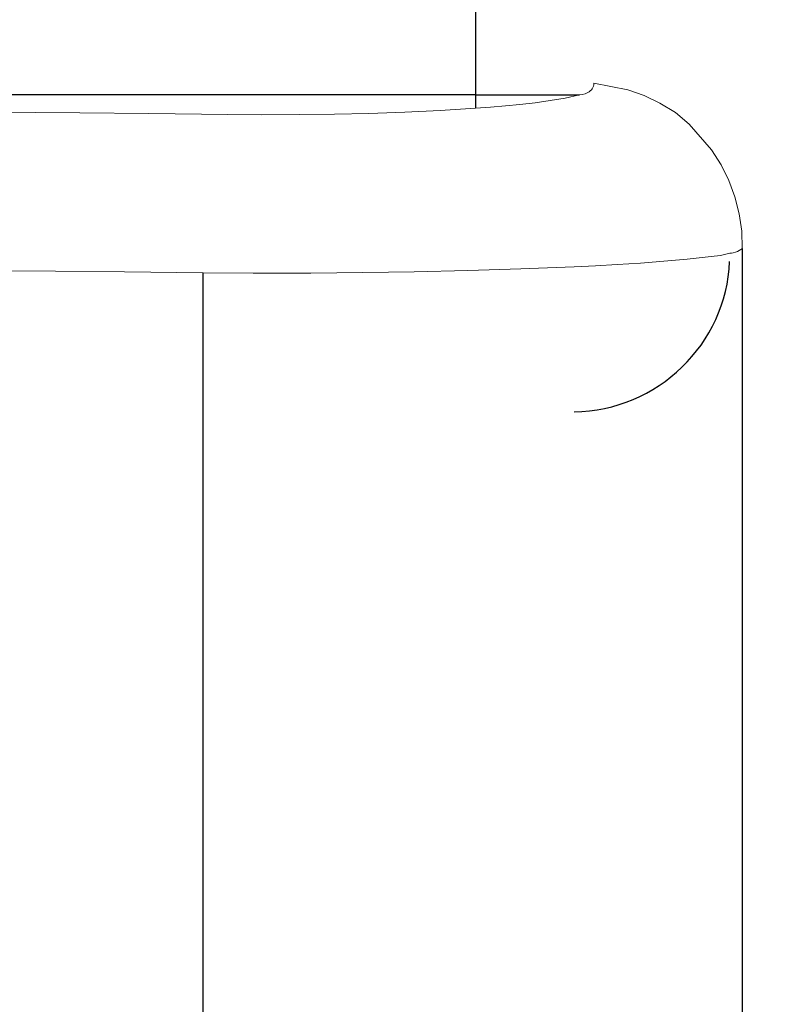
# Model space of a CAD drawing. Header units: inches. Extents: x 0 to 612, y 155 to 655.
# Tile 71 of 138: x 68.07 to 77.51, y 366.54 to 379. Entities that reach past the tile are written whole.
import ezdxf

# ---------------------------------------------------------------- set-up
doc = ezdxf.new("R2010")
doc.units = ezdxf.units.IN
doc.header["$MEASUREMENT"] = 0
doc.layers.add('Layer 1', color=7, linetype='Continuous')

# ---------------------------------------------------------------- blocks, each defined once
blk = doc.blocks.new('block 3196')
at = {"layer": 'Layer 1', "lineweight": 0}
for points in [[(73.845, 377.878)], [(73.394, 377.851)]]:
    blk.add_lwpolyline(points, dxfattribs=at)
blk.add_open_spline([(73.845, 377.878), (73.845, 377.878), (73.394, 377.851), (73.394, 377.851), (73.394, 377.851), (73.845, 377.878), (73.845, 377.878)], degree=3, knots=[0, 0, 0, 0, 1, 1, 1, 2, 2, 2, 2], dxfattribs=at)
blk = doc.blocks.new('block 3197')
at = {"layer": 'Layer 1', "lineweight": 0}
for points in [[(72.947, 377.83)], [(73.394, 377.851)]]:
    blk.add_lwpolyline(points, dxfattribs=at)
blk.add_open_spline([(73.394, 377.851), (73.394, 377.851), (72.947, 377.83), (72.947, 377.83), (72.947, 377.83), (73.394, 377.851), (73.394, 377.851)], degree=3, knots=[0, 0, 0, 0, 1, 1, 1, 2, 2, 2, 2], dxfattribs=at)
blk = doc.blocks.new('block 3198')
at = {"layer": 'Layer 1', "lineweight": 0}
for points in [[(72.492, 377.814)], [(72.947, 377.83)]]:
    blk.add_lwpolyline(points, dxfattribs=at)
blk.add_open_spline([(72.947, 377.83), (72.947, 377.83), (72.492, 377.814), (72.492, 377.814), (72.492, 377.814), (72.947, 377.83), (72.947, 377.83)], degree=3, knots=[0, 0, 0, 0, 1, 1, 1, 2, 2, 2, 2], dxfattribs=at)
blk = doc.blocks.new('block 3199')
at = {"layer": 'Layer 1', "lineweight": 0}
for points in [[(72.059, 377.804)], [(72.492, 377.814)]]:
    blk.add_lwpolyline(points, dxfattribs=at)
blk.add_open_spline([(72.492, 377.814), (72.492, 377.814), (72.059, 377.804), (72.059, 377.804), (72.059, 377.804), (72.492, 377.814), (72.492, 377.814)], degree=3, knots=[0, 0, 0, 0, 1, 1, 1, 2, 2, 2, 2], dxfattribs=at)
blk = doc.blocks.new('block 3200')
at = {"layer": 'Layer 1', "lineweight": 0}
for points in [[(71.62, 377.799)], [(72.059, 377.804)]]:
    blk.add_lwpolyline(points, dxfattribs=at)
blk.add_open_spline([(72.059, 377.804), (72.059, 377.804), (71.62, 377.799), (71.62, 377.799), (71.62, 377.799), (72.059, 377.804), (72.059, 377.804)], degree=3, knots=[0, 0, 0, 0, 1, 1, 1, 2, 2, 2, 2], dxfattribs=at)
blk = doc.blocks.new('block 3201')
at = {"layer": 'Layer 1', "lineweight": 0}
for points in [[(71.131, 377.795)], [(71.62, 377.799)]]:
    blk.add_lwpolyline(points, dxfattribs=at)
blk.add_open_spline([(71.62, 377.799), (71.62, 377.799), (71.131, 377.795), (71.131, 377.795), (71.131, 377.795), (71.62, 377.799), (71.62, 377.799)], degree=3, knots=[0, 0, 0, 0, 1, 1, 1, 2, 2, 2, 2], dxfattribs=at)
blk = doc.blocks.new('block 3202')
at = {"layer": 'Layer 1', "lineweight": 0}
for points in [[(70.707, 377.8)], [(71.131, 377.795)]]:
    blk.add_lwpolyline(points, dxfattribs=at)
blk.add_open_spline([(71.131, 377.795), (71.131, 377.795), (70.707, 377.8), (70.707, 377.8), (70.707, 377.8), (71.131, 377.795), (71.131, 377.795)], degree=3, knots=[0, 0, 0, 0, 1, 1, 1, 2, 2, 2, 2], dxfattribs=at)
blk = doc.blocks.new('block 3195')
at = {"layer": 'Layer 1'}
for name in ['block 3196', 'block 3202', 'block 3201', 'block 3200', 'block 3199', 'block 3198', 'block 3197']:
    blk.add_blockref(name, (0, 0), dxfattribs=at)
blk = doc.blocks.new('block 3194')
at = {"layer": 'Layer 1'}
blk.add_blockref('block 3195', (0, 0), dxfattribs=at)
blk = doc.blocks.new('block 3205')
at = {"layer": 'Layer 1', "lineweight": 0}
for points in [[(70.395, 375.795)], [(71.03, 375.79)]]:
    blk.add_lwpolyline(points, dxfattribs=at)
blk.add_open_spline([(70.395, 375.795), (70.395, 375.795), (71.03, 375.79), (71.03, 375.79), (71.03, 375.79), (70.395, 375.795), (70.395, 375.795)], degree=3, knots=[0, 0, 0, 0, 1, 1, 1, 2, 2, 2, 2], dxfattribs=at)
blk = doc.blocks.new('block 3206')
at = {"layer": 'Layer 1', "lineweight": 0}
for points in [[(71.03, 375.79)], [(71.761, 375.793)]]:
    blk.add_lwpolyline(points, dxfattribs=at)
blk.add_open_spline([(71.03, 375.79), (71.03, 375.79), (71.761, 375.793), (71.761, 375.793), (71.761, 375.793), (71.03, 375.79), (71.03, 375.79)], degree=3, knots=[0, 0, 0, 0, 1, 1, 1, 2, 2, 2, 2], dxfattribs=at)
blk = doc.blocks.new('block 3207')
at = {"layer": 'Layer 1', "lineweight": 0}
for points in [[(71.761, 375.793)], [(72.418, 375.8)]]:
    blk.add_lwpolyline(points, dxfattribs=at)
blk.add_open_spline([(71.761, 375.793), (71.761, 375.793), (72.418, 375.8), (72.418, 375.8), (72.418, 375.8), (71.761, 375.793), (71.761, 375.793)], degree=3, knots=[0, 0, 0, 0, 1, 1, 1, 2, 2, 2, 2], dxfattribs=at)
blk = doc.blocks.new('block 3208')
at = {"layer": 'Layer 1', "lineweight": 0}
for points in [[(72.418, 375.8)], [(73.065, 375.809)]]:
    blk.add_lwpolyline(points, dxfattribs=at)
blk.add_open_spline([(72.418, 375.8), (72.418, 375.8), (73.065, 375.809), (73.065, 375.809), (73.065, 375.809), (72.418, 375.8), (72.418, 375.8)], degree=3, knots=[0, 0, 0, 0, 1, 1, 1, 2, 2, 2, 2], dxfattribs=at)
blk = doc.blocks.new('block 3209')
at = {"layer": 'Layer 1', "lineweight": 0}
for points in [[(73.065, 375.809)], [(73.746, 375.823)]]:
    blk.add_lwpolyline(points, dxfattribs=at)
blk.add_open_spline([(73.065, 375.809), (73.065, 375.809), (73.746, 375.823), (73.746, 375.823), (73.746, 375.823), (73.065, 375.809), (73.065, 375.809)], degree=3, knots=[0, 0, 0, 0, 1, 1, 1, 2, 2, 2, 2], dxfattribs=at)
blk = doc.blocks.new('block 3210')
at = {"layer": 'Layer 1', "lineweight": 0}
for points in [[(73.746, 375.823)], [(74.415, 375.845)]]:
    blk.add_lwpolyline(points, dxfattribs=at)
blk.add_open_spline([(73.746, 375.823), (73.746, 375.823), (74.415, 375.845), (74.415, 375.845), (74.415, 375.845), (73.746, 375.823), (73.746, 375.823)], degree=3, knots=[0, 0, 0, 0, 1, 1, 1, 2, 2, 2, 2], dxfattribs=at)
blk = doc.blocks.new('block 3211')
at = {"layer": 'Layer 1', "lineweight": 0}
for points in [[(74.415, 375.845)], [(75.09, 375.873)]]:
    blk.add_lwpolyline(points, dxfattribs=at)
blk.add_open_spline([(74.415, 375.845), (74.415, 375.845), (75.09, 375.873), (75.09, 375.873), (75.09, 375.873), (74.415, 375.845), (74.415, 375.845)], degree=3, knots=[0, 0, 0, 0, 1, 1, 1, 2, 2, 2, 2], dxfattribs=at)
blk = doc.blocks.new('block 3204')
at = {"layer": 'Layer 1'}
for name in ['block 3205', 'block 3206', 'block 3207', 'block 3208', 'block 3209', 'block 3210', 'block 3211']:
    blk.add_blockref(name, (0, 0), dxfattribs=at)
blk = doc.blocks.new('block 3203')
at = {"layer": 'Layer 1'}
blk.add_blockref('block 3204', (0, 0), dxfattribs=at)
blk = doc.blocks.new('block 3260')
at = {"layer": 'Layer 1', "color": 7, "lineweight": 25}
blk.add_lwpolyline([(70.395, 362.227), (70.395, 375.795)], dxfattribs=at)
blk = doc.blocks.new('block 3259')
at = {"layer": 'Layer 1'}
blk.add_blockref('block 3260', (0, 0), dxfattribs=at)
blk = doc.blocks.new('block 3258')
at = {"layer": 'Layer 1'}
blk.add_blockref('block 3259', (0, 0), dxfattribs=at)
blk = doc.blocks.new('block 3263')
at = {"layer": 'Layer 1', "lineweight": 0}
for points in [[(75.363, 375.885)], [(75.09, 375.873)]]:
    blk.add_lwpolyline(points, dxfattribs=at)
blk.add_open_spline([(75.09, 375.873), (75.09, 375.873), (75.363, 375.885), (75.363, 375.885), (75.363, 375.885), (75.09, 375.873), (75.09, 375.873)], degree=3, knots=[0, 0, 0, 0, 1, 1, 1, 2, 2, 2, 2], dxfattribs=at)
blk = doc.blocks.new('block 3264')
at = {"layer": 'Layer 1', "lineweight": 0}
for points in [[(75.363, 375.885)], [(75.634, 375.899)]]:
    blk.add_lwpolyline(points, dxfattribs=at)
blk.add_open_spline([(75.363, 375.885), (75.363, 375.885), (75.634, 375.899), (75.634, 375.899), (75.634, 375.899), (75.363, 375.885), (75.363, 375.885)], degree=3, knots=[0, 0, 0, 0, 1, 1, 1, 2, 2, 2, 2], dxfattribs=at)
blk = doc.blocks.new('block 3265')
at = {"layer": 'Layer 1', "lineweight": 0}
for points in [[(75.634, 375.899)], [(75.931, 375.919)]]:
    blk.add_lwpolyline(points, dxfattribs=at)
blk.add_open_spline([(75.634, 375.899), (75.634, 375.899), (75.931, 375.919), (75.931, 375.919), (75.931, 375.919), (75.634, 375.899), (75.634, 375.899)], degree=3, knots=[0, 0, 0, 0, 1, 1, 1, 2, 2, 2, 2], dxfattribs=at)
blk = doc.blocks.new('block 3266')
at = {"layer": 'Layer 1', "lineweight": 0}
for points in [[(75.931, 375.919)], [(76.228, 375.942)]]:
    blk.add_lwpolyline(points, dxfattribs=at)
blk.add_open_spline([(75.931, 375.919), (75.931, 375.919), (76.228, 375.942), (76.228, 375.942), (76.228, 375.942), (75.931, 375.919), (75.931, 375.919)], degree=3, knots=[0, 0, 0, 0, 1, 1, 1, 2, 2, 2, 2], dxfattribs=at)
blk = doc.blocks.new('block 3267')
at = {"layer": 'Layer 1', "lineweight": 0}
for points in [[(76.228, 375.942)], [(76.522, 375.968)]]:
    blk.add_lwpolyline(points, dxfattribs=at)
blk.add_open_spline([(76.228, 375.942), (76.228, 375.942), (76.522, 375.968), (76.522, 375.968), (76.522, 375.968), (76.228, 375.942), (76.228, 375.942)], degree=3, knots=[0, 0, 0, 0, 1, 1, 1, 2, 2, 2, 2], dxfattribs=at)
blk = doc.blocks.new('block 3268')
at = {"layer": 'Layer 1', "lineweight": 0}
for points in [[(76.522, 375.968)], [(76.826, 376)]]:
    blk.add_lwpolyline(points, dxfattribs=at)
blk.add_open_spline([(76.522, 375.968), (76.522, 375.968), (76.826, 376), (76.826, 376), (76.826, 376), (76.522, 375.968), (76.522, 375.968)], degree=3, knots=[0, 0, 0, 0, 1, 1, 1, 2, 2, 2, 2], dxfattribs=at)
blk = doc.blocks.new('block 3269')
at = {"layer": 'Layer 1', "lineweight": 0}
for points in [[(76.944, 376.015)], [(76.826, 376)]]:
    blk.add_lwpolyline(points, dxfattribs=at)
blk.add_open_spline([(76.826, 376), (76.826, 376), (76.944, 376.015), (76.944, 376.015), (76.944, 376.015), (76.826, 376), (76.826, 376)], degree=3, knots=[0, 0, 0, 0, 1, 1, 1, 2, 2, 2, 2], dxfattribs=at)
blk = doc.blocks.new('block 3270')
at = {"layer": 'Layer 1', "lineweight": 0}
for points in [[(76.944, 376.015)], [(77.061, 376.044)]]:
    blk.add_lwpolyline(points, dxfattribs=at)
blk.add_open_spline([(76.944, 376.015), (76.944, 376.015), (77.061, 376.044), (77.061, 376.044), (77.061, 376.044), (76.944, 376.015), (76.944, 376.015)], degree=3, knots=[0, 0, 0, 0, 1, 1, 1, 2, 2, 2, 2], dxfattribs=at)
blk = doc.blocks.new('block 3262')
at = {"layer": 'Layer 1'}
for name in ['block 3269', 'block 3270', 'block 3263', 'block 3264', 'block 3265', 'block 3266', 'block 3267', 'block 3268']:
    blk.add_blockref(name, (0, 0), dxfattribs=at)
blk = doc.blocks.new('block 3261')
at = {"layer": 'Layer 1'}
blk.add_blockref('block 3262', (0, 0), dxfattribs=at)
blk = doc.blocks.new('block 3273')
at = {"layer": 'Layer 1', "lineweight": 0}
for points in [[(77.061, 376.044)], [(77.084, 376.046)]]:
    blk.add_lwpolyline(points, dxfattribs=at)
blk.add_open_spline([(77.061, 376.044), (77.061, 376.044), (77.084, 376.046), (77.084, 376.046), (77.084, 376.046), (77.061, 376.044), (77.061, 376.044)], degree=3, knots=[0, 0, 0, 0, 1, 1, 1, 2, 2, 2, 2], dxfattribs=at)
blk = doc.blocks.new('block 3274')
at = {"layer": 'Layer 1', "lineweight": 0}
for points in [[(77.084, 376.046)], [(77.106, 376.05)]]:
    blk.add_lwpolyline(points, dxfattribs=at)
blk.add_open_spline([(77.084, 376.046), (77.084, 376.046), (77.106, 376.05), (77.106, 376.05), (77.106, 376.05), (77.084, 376.046), (77.084, 376.046)], degree=3, knots=[0, 0, 0, 0, 1, 1, 1, 2, 2, 2, 2], dxfattribs=at)
blk = doc.blocks.new('block 3275')
at = {"layer": 'Layer 1', "lineweight": 0}
for points in [[(77.106, 376.05)], [(77.133, 376.058)]]:
    blk.add_lwpolyline(points, dxfattribs=at)
blk.add_open_spline([(77.106, 376.05), (77.106, 376.05), (77.133, 376.058), (77.133, 376.058), (77.133, 376.058), (77.106, 376.05), (77.106, 376.05)], degree=3, knots=[0, 0, 0, 0, 1, 1, 1, 2, 2, 2, 2], dxfattribs=at)
blk = doc.blocks.new('block 3276')
at = {"layer": 'Layer 1', "lineweight": 0}
for points in [[(77.133, 376.058)], [(77.157, 376.066)]]:
    blk.add_lwpolyline(points, dxfattribs=at)
blk.add_open_spline([(77.133, 376.058), (77.133, 376.058), (77.157, 376.066), (77.157, 376.066), (77.157, 376.066), (77.133, 376.058), (77.133, 376.058)], degree=3, knots=[0, 0, 0, 0, 1, 1, 1, 2, 2, 2, 2], dxfattribs=at)
blk = doc.blocks.new('block 3277')
at = {"layer": 'Layer 1', "lineweight": 0}
for points in [[(77.157, 376.066)], [(77.179, 376.076)]]:
    blk.add_lwpolyline(points, dxfattribs=at)
blk.add_open_spline([(77.157, 376.066), (77.157, 376.066), (77.179, 376.076), (77.179, 376.076), (77.179, 376.076), (77.157, 376.066), (77.157, 376.066)], degree=3, knots=[0, 0, 0, 0, 1, 1, 1, 2, 2, 2, 2], dxfattribs=at)
blk = doc.blocks.new('block 3278')
at = {"layer": 'Layer 1', "lineweight": 0}
for points in [[(77.179, 376.076)], [(77.203, 376.089)]]:
    blk.add_lwpolyline(points, dxfattribs=at)
blk.add_open_spline([(77.179, 376.076), (77.179, 376.076), (77.203, 376.089), (77.203, 376.089), (77.203, 376.089), (77.179, 376.076), (77.179, 376.076)], degree=3, knots=[0, 0, 0, 0, 1, 1, 1, 2, 2, 2, 2], dxfattribs=at)
blk = doc.blocks.new('block 3279')
at = {"layer": 'Layer 1', "lineweight": 0}
for points in [[(77.203, 376.089)], [(77.211, 376.096)]]:
    blk.add_lwpolyline(points, dxfattribs=at)
blk.add_open_spline([(77.203, 376.089), (77.203, 376.089), (77.211, 376.096), (77.211, 376.096), (77.211, 376.096), (77.203, 376.089), (77.203, 376.089)], degree=3, knots=[0, 0, 0, 0, 1, 1, 1, 2, 2, 2, 2], dxfattribs=at)
blk = doc.blocks.new('block 3280')
at = {"layer": 'Layer 1', "lineweight": 0}
for points in [[(77.211, 376.096)], [(77.22, 376.103)]]:
    blk.add_lwpolyline(points, dxfattribs=at)
blk.add_open_spline([(77.211, 376.096), (77.211, 376.096), (77.22, 376.103), (77.22, 376.103), (77.22, 376.103), (77.211, 376.096), (77.211, 376.096)], degree=3, knots=[0, 0, 0, 0, 1, 1, 1, 2, 2, 2, 2], dxfattribs=at)
blk = doc.blocks.new('block 3272')
at = {"layer": 'Layer 1'}
for name in ['block 3273', 'block 3274', 'block 3275', 'block 3276', 'block 3277', 'block 3278', 'block 3279', 'block 3280']:
    blk.add_blockref(name, (0, 0), dxfattribs=at)
blk = doc.blocks.new('block 3271')
at = {"layer": 'Layer 1'}
blk.add_blockref('block 3272', (0, 0), dxfattribs=at)
blk = doc.blocks.new('block 3283')
at = {"layer": 'Layer 1', "color": 7, "lineweight": 25}
blk.add_lwpolyline([(77.22, 376.103), (77.22, 361.919)], dxfattribs=at)
blk = doc.blocks.new('block 3282')
at = {"layer": 'Layer 1'}
blk.add_blockref('block 3283', (0, 0), dxfattribs=at)
blk = doc.blocks.new('block 3281')
at = {"layer": 'Layer 1'}
blk.add_blockref('block 3282', (0, 0), dxfattribs=at)
blk = doc.blocks.new('block 3358')
at = {"layer": 'Layer 1', "lineweight": 0}
for points in [[(69.709, 377.812)], [(70.707, 377.8)]]:
    blk.add_lwpolyline(points, dxfattribs=at)
blk.add_open_spline([(70.707, 377.8), (70.707, 377.8), (69.709, 377.812), (69.709, 377.812), (69.709, 377.812), (70.707, 377.8), (70.707, 377.8)], degree=3, knots=[0, 0, 0, 0, 1, 1, 1, 2, 2, 2, 2], dxfattribs=at)
blk = doc.blocks.new('block 3359')
at = {"layer": 'Layer 1', "lineweight": 0}
for points in [[(68.834, 377.821)], [(69.709, 377.812)]]:
    blk.add_lwpolyline(points, dxfattribs=at)
blk.add_open_spline([(69.709, 377.812), (69.709, 377.812), (68.834, 377.821), (68.834, 377.821), (68.834, 377.821), (69.709, 377.812), (69.709, 377.812)], degree=3, knots=[0, 0, 0, 0, 1, 1, 1, 2, 2, 2, 2], dxfattribs=at)
blk = doc.blocks.new('block 3360')
at = {"layer": 'Layer 1', "lineweight": 0}
for points in [[(67.7, 377.83)], [(68.834, 377.821)]]:
    blk.add_lwpolyline(points, dxfattribs=at)
blk.add_open_spline([(68.834, 377.821), (68.834, 377.821), (67.7, 377.83), (67.7, 377.83), (67.7, 377.83), (68.834, 377.821), (68.834, 377.821)], degree=3, knots=[0, 0, 0, 0, 1, 1, 1, 2, 2, 2, 2], dxfattribs=at)
blk = doc.blocks.new('block 3361')
at = {"layer": 'Layer 1', "lineweight": 0}
for points in [[(66.667, 377.835)], [(67.7, 377.83)]]:
    blk.add_lwpolyline(points, dxfattribs=at)
blk.add_open_spline([(67.7, 377.83), (67.7, 377.83), (66.667, 377.835), (66.667, 377.835), (66.667, 377.835), (67.7, 377.83), (67.7, 377.83)], degree=3, knots=[0, 0, 0, 0, 1, 1, 1, 2, 2, 2, 2], dxfattribs=at)
blk = doc.blocks.new('block 3362')
at = {"layer": 'Layer 1', "lineweight": 0}
for points in [[(65.633, 377.841)], [(66.667, 377.835)]]:
    blk.add_lwpolyline(points, dxfattribs=at)
blk.add_open_spline([(66.667, 377.835), (66.667, 377.835), (65.633, 377.841), (65.633, 377.841), (65.633, 377.841), (66.667, 377.835), (66.667, 377.835)], degree=3, knots=[0, 0, 0, 0, 1, 1, 1, 2, 2, 2, 2], dxfattribs=at)
blk = doc.blocks.new('block 3363')
at = {"layer": 'Layer 1', "lineweight": 0}
for points in [[(64.499, 377.844)], [(65.633, 377.841)]]:
    blk.add_lwpolyline(points, dxfattribs=at)
blk.add_open_spline([(65.633, 377.841), (65.633, 377.841), (64.499, 377.844), (64.499, 377.844), (64.499, 377.844), (65.633, 377.841), (65.633, 377.841)], degree=3, knots=[0, 0, 0, 0, 1, 1, 1, 2, 2, 2, 2], dxfattribs=at)
blk = doc.blocks.new('block 3364')
at = {"layer": 'Layer 1', "lineweight": 0}
for points in [[(63.624, 377.844)], [(64.499, 377.844)]]:
    blk.add_lwpolyline(points, dxfattribs=at)
blk.add_open_spline([(64.499, 377.844), (64.499, 377.844), (63.624, 377.844), (63.624, 377.844), (63.624, 377.844), (64.499, 377.844), (64.499, 377.844)], degree=3, knots=[0, 0, 0, 0, 1, 1, 1, 2, 2, 2, 2], dxfattribs=at)
blk = doc.blocks.new('block 3365')
at = {"layer": 'Layer 1', "lineweight": 0}
for points in [[(62.626, 377.842)], [(63.624, 377.844)]]:
    blk.add_lwpolyline(points, dxfattribs=at)
blk.add_open_spline([(63.624, 377.844), (63.624, 377.844), (62.626, 377.842), (62.626, 377.842), (62.626, 377.842), (63.624, 377.844), (63.624, 377.844)], degree=3, knots=[0, 0, 0, 0, 1, 1, 1, 2, 2, 2, 2], dxfattribs=at)
blk = doc.blocks.new('block 3357')
at = {"layer": 'Layer 1'}
for name in ['block 3365', 'block 3364', 'block 3363', 'block 3362', 'block 3361', 'block 3360', 'block 3359', 'block 3358']:
    blk.add_blockref(name, (0, 0), dxfattribs=at)
blk = doc.blocks.new('block 3356')
at = {"layer": 'Layer 1'}
blk.add_blockref('block 3357', (0, 0), dxfattribs=at)
blk = doc.blocks.new('block 3368')
at = {"layer": 'Layer 1', "lineweight": 0}
for points in [[(62.334, 375.837)], [(63.329, 375.839)]]:
    blk.add_lwpolyline(points, dxfattribs=at)
blk.add_open_spline([(62.334, 375.837), (62.334, 375.837), (63.329, 375.839), (63.329, 375.839), (63.329, 375.839), (62.334, 375.837), (62.334, 375.837)], degree=3, knots=[0, 0, 0, 0, 1, 1, 1, 2, 2, 2, 2], dxfattribs=at)
blk = doc.blocks.new('block 3369')
at = {"layer": 'Layer 1', "lineweight": 0}
for points in [[(63.329, 375.839)], [(64.202, 375.839)]]:
    blk.add_lwpolyline(points, dxfattribs=at)
blk.add_open_spline([(63.329, 375.839), (63.329, 375.839), (64.202, 375.839), (64.202, 375.839), (64.202, 375.839), (63.329, 375.839), (63.329, 375.839)], degree=3, knots=[0, 0, 0, 0, 1, 1, 1, 2, 2, 2, 2], dxfattribs=at)
blk = doc.blocks.new('block 3370')
at = {"layer": 'Layer 1', "lineweight": 0}
for points in [[(64.202, 375.839)], [(65.334, 375.836)]]:
    blk.add_lwpolyline(points, dxfattribs=at)
blk.add_open_spline([(64.202, 375.839), (64.202, 375.839), (65.334, 375.836), (65.334, 375.836), (65.334, 375.836), (64.202, 375.839), (64.202, 375.839)], degree=3, knots=[0, 0, 0, 0, 1, 1, 1, 2, 2, 2, 2], dxfattribs=at)
blk = doc.blocks.new('block 3371')
at = {"layer": 'Layer 1', "lineweight": 0}
for points in [[(65.334, 375.836)], [(66.364, 375.83)]]:
    blk.add_lwpolyline(points, dxfattribs=at)
blk.add_open_spline([(65.334, 375.836), (65.334, 375.836), (66.364, 375.83), (66.364, 375.83), (66.364, 375.83), (65.334, 375.836), (65.334, 375.836)], degree=3, knots=[0, 0, 0, 0, 1, 1, 1, 2, 2, 2, 2], dxfattribs=at)
blk = doc.blocks.new('block 3372')
at = {"layer": 'Layer 1', "lineweight": 0}
for points in [[(66.364, 375.83)], [(67.395, 375.823)]]:
    blk.add_lwpolyline(points, dxfattribs=at)
blk.add_open_spline([(66.364, 375.83), (66.364, 375.83), (67.395, 375.823), (67.395, 375.823), (67.395, 375.823), (66.364, 375.83), (66.364, 375.83)], degree=3, knots=[0, 0, 0, 0, 1, 1, 1, 2, 2, 2, 2], dxfattribs=at)
blk = doc.blocks.new('block 3373')
at = {"layer": 'Layer 1', "lineweight": 0}
for points in [[(67.395, 375.823)], [(68.527, 375.816)]]:
    blk.add_lwpolyline(points, dxfattribs=at)
blk.add_open_spline([(67.395, 375.823), (67.395, 375.823), (68.527, 375.816), (68.527, 375.816), (68.527, 375.816), (67.395, 375.823), (67.395, 375.823)], degree=3, knots=[0, 0, 0, 0, 1, 1, 1, 2, 2, 2, 2], dxfattribs=at)
blk = doc.blocks.new('block 3374')
at = {"layer": 'Layer 1', "lineweight": 0}
for points in [[(68.527, 375.816)], [(69.399, 375.808)]]:
    blk.add_lwpolyline(points, dxfattribs=at)
blk.add_open_spline([(68.527, 375.816), (68.527, 375.816), (69.399, 375.808), (69.399, 375.808), (69.399, 375.808), (68.527, 375.816), (68.527, 375.816)], degree=3, knots=[0, 0, 0, 0, 1, 1, 1, 2, 2, 2, 2], dxfattribs=at)
blk = doc.blocks.new('block 3375')
at = {"layer": 'Layer 1', "lineweight": 0}
for points in [[(69.399, 375.808)], [(70.395, 375.795)]]:
    blk.add_lwpolyline(points, dxfattribs=at)
blk.add_open_spline([(69.399, 375.808), (69.399, 375.808), (70.395, 375.795), (70.395, 375.795), (70.395, 375.795), (69.399, 375.808), (69.399, 375.808)], degree=3, knots=[0, 0, 0, 0, 1, 1, 1, 2, 2, 2, 2], dxfattribs=at)
blk = doc.blocks.new('block 3367')
at = {"layer": 'Layer 1'}
for name in ['block 3368', 'block 3369', 'block 3370', 'block 3371', 'block 3372', 'block 3373', 'block 3374', 'block 3375']:
    blk.add_blockref(name, (0, 0), dxfattribs=at)
blk = doc.blocks.new('block 3366')
at = {"layer": 'Layer 1'}
blk.add_blockref('block 3367', (0, 0), dxfattribs=at)
blk = doc.blocks.new('block 3673')
at = {"layer": 'Layer 1', "lineweight": 0}
for points in [[(73.845, 377.878)], [(74.034, 377.893)]]:
    blk.add_lwpolyline(points, dxfattribs=at)
blk.add_open_spline([(73.845, 377.878), (73.845, 377.878), (74.034, 377.893), (74.034, 377.893), (74.034, 377.893), (73.845, 377.878), (73.845, 377.878)], degree=3, knots=[0, 0, 0, 0, 1, 1, 1, 2, 2, 2, 2], dxfattribs=at)
blk = doc.blocks.new('block 3674')
at = {"layer": 'Layer 1', "lineweight": 0}
for points in [[(74.034, 377.893)], [(74.221, 377.908)]]:
    blk.add_lwpolyline(points, dxfattribs=at)
blk.add_open_spline([(74.034, 377.893), (74.034, 377.893), (74.221, 377.908), (74.221, 377.908), (74.221, 377.908), (74.034, 377.893), (74.034, 377.893)], degree=3, knots=[0, 0, 0, 0, 1, 1, 1, 2, 2, 2, 2], dxfattribs=at)
blk = doc.blocks.new('block 3675')
at = {"layer": 'Layer 1', "lineweight": 0}
for points in [[(74.221, 377.908)], [(74.406, 377.926)]]:
    blk.add_lwpolyline(points, dxfattribs=at)
blk.add_open_spline([(74.221, 377.908), (74.221, 377.908), (74.406, 377.926), (74.406, 377.926), (74.406, 377.926), (74.221, 377.908), (74.221, 377.908)], degree=3, knots=[0, 0, 0, 0, 1, 1, 1, 2, 2, 2, 2], dxfattribs=at)
blk = doc.blocks.new('block 3676')
at = {"layer": 'Layer 1', "lineweight": 0}
for points in [[(74.406, 377.926)], [(74.599, 377.948)]]:
    blk.add_lwpolyline(points, dxfattribs=at)
blk.add_open_spline([(74.406, 377.926), (74.406, 377.926), (74.599, 377.948), (74.599, 377.948), (74.599, 377.948), (74.406, 377.926), (74.406, 377.926)], degree=3, knots=[0, 0, 0, 0, 1, 1, 1, 2, 2, 2, 2], dxfattribs=at)
blk = doc.blocks.new('block 3677')
at = {"layer": 'Layer 1', "lineweight": 0}
for points in [[(74.599, 377.948)], [(74.789, 377.975)]]:
    blk.add_lwpolyline(points, dxfattribs=at)
blk.add_open_spline([(74.599, 377.948), (74.599, 377.948), (74.789, 377.975), (74.789, 377.975), (74.789, 377.975), (74.599, 377.948), (74.599, 377.948)], degree=3, knots=[0, 0, 0, 0, 1, 1, 1, 2, 2, 2, 2], dxfattribs=at)
blk = doc.blocks.new('block 3678')
at = {"layer": 'Layer 1', "lineweight": 0}
for points in [[(74.978, 378.007)], [(74.789, 377.975)]]:
    blk.add_lwpolyline(points, dxfattribs=at)
blk.add_open_spline([(74.789, 377.975), (74.789, 377.975), (74.978, 378.007), (74.978, 378.007), (74.978, 378.007), (74.789, 377.975), (74.789, 377.975)], degree=3, knots=[0, 0, 0, 0, 1, 1, 1, 2, 2, 2, 2], dxfattribs=at)
blk = doc.blocks.new('block 3679')
at = {"layer": 'Layer 1', "lineweight": 0}
for points in [[(74.978, 378.007)], [(75.158, 378.048)]]:
    blk.add_lwpolyline(points, dxfattribs=at)
blk.add_open_spline([(74.978, 378.007), (74.978, 378.007), (75.158, 378.048), (75.158, 378.048), (75.158, 378.048), (74.978, 378.007), (74.978, 378.007)], degree=3, knots=[0, 0, 0, 0, 1, 1, 1, 2, 2, 2, 2], dxfattribs=at)
blk = doc.blocks.new('block 3672')
at = {"layer": 'Layer 1'}
for name in ['block 3678', 'block 3679', 'block 3673', 'block 3674', 'block 3675', 'block 3676', 'block 3677']:
    blk.add_blockref(name, (0, 0), dxfattribs=at)
blk = doc.blocks.new('block 3671')
at = {"layer": 'Layer 1'}
blk.add_blockref('block 3672', (0, 0), dxfattribs=at)
blk = doc.blocks.new('block 3682')
at = {"layer": 'Layer 1', "color": 7, "lineweight": 25}
blk.add_open_spline([(75.092, 374.036), (76.144, 374.048), (77.021, 374.897), (77.059, 375.938)], degree=3, dxfattribs=at)
blk = doc.blocks.new('block 3681')
at = {"layer": 'Layer 1'}
blk.add_blockref('block 3682', (0, 0), dxfattribs=at)
blk = doc.blocks.new('block 3680')
at = {"layer": 'Layer 1'}
blk.add_blockref('block 3681', (0, 0), dxfattribs=at)
blk = doc.blocks.new('block 3715')
at = {"layer": 'Layer 1', "color": 7, "lineweight": 25}
blk.add_lwpolyline([(73.845, 378.048), (73.845, 377.878)], dxfattribs=at)
blk = doc.blocks.new('block 3714')
at = {"layer": 'Layer 1'}
blk.add_blockref('block 3715', (0, 0), dxfattribs=at)
blk = doc.blocks.new('block 3713')
at = {"layer": 'Layer 1'}
blk.add_blockref('block 3714', (0, 0), dxfattribs=at)
blk = doc.blocks.new('block 3724')
at = {"layer": 'Layer 1', "color": 7, "lineweight": 25}
blk.add_lwpolyline([(73.845, 378.048), (75.158, 378.048)], dxfattribs=at)
blk = doc.blocks.new('block 3723')
at = {"layer": 'Layer 1'}
blk.add_blockref('block 3724', (0, 0), dxfattribs=at)
blk = doc.blocks.new('block 3722')
at = {"layer": 'Layer 1'}
blk.add_blockref('block 3723', (0, 0), dxfattribs=at)
blk = doc.blocks.new('block 3763')
at = {"layer": 'Layer 1', "lineweight": 0}
for points in [[(77.214, 376.324)], [(77.22, 376.103)]]:
    blk.add_lwpolyline(points, dxfattribs=at)
blk.add_open_spline([(77.22, 376.103), (77.22, 376.103), (77.214, 376.324), (77.214, 376.324), (77.214, 376.324), (77.22, 376.103), (77.22, 376.103)], degree=3, knots=[0, 0, 0, 0, 1, 1, 1, 2, 2, 2, 2], dxfattribs=at)
blk = doc.blocks.new('block 3764')
at = {"layer": 'Layer 1', "lineweight": 0}
for points in [[(77.181, 376.544)], [(77.214, 376.324)]]:
    blk.add_lwpolyline(points, dxfattribs=at)
blk.add_open_spline([(77.214, 376.324), (77.214, 376.324), (77.181, 376.544), (77.181, 376.544), (77.181, 376.544), (77.214, 376.324), (77.214, 376.324)], degree=3, knots=[0, 0, 0, 0, 1, 1, 1, 2, 2, 2, 2], dxfattribs=at)
blk = doc.blocks.new('block 3765')
at = {"layer": 'Layer 1', "lineweight": 0}
for points in [[(77.126, 376.758)], [(77.181, 376.544)]]:
    blk.add_lwpolyline(points, dxfattribs=at)
blk.add_open_spline([(77.181, 376.544), (77.181, 376.544), (77.126, 376.758), (77.126, 376.758), (77.126, 376.758), (77.181, 376.544), (77.181, 376.544)], degree=3, knots=[0, 0, 0, 0, 1, 1, 1, 2, 2, 2, 2], dxfattribs=at)
blk = doc.blocks.new('block 3766')
at = {"layer": 'Layer 1', "lineweight": 0}
for points in [[(77.05, 376.966)], [(77.126, 376.758)]]:
    blk.add_lwpolyline(points, dxfattribs=at)
blk.add_open_spline([(77.126, 376.758), (77.126, 376.758), (77.05, 376.966), (77.05, 376.966), (77.05, 376.966), (77.126, 376.758), (77.126, 376.758)], degree=3, knots=[0, 0, 0, 0, 1, 1, 1, 2, 2, 2, 2], dxfattribs=at)
blk = doc.blocks.new('block 3767')
at = {"layer": 'Layer 1', "lineweight": 0}
for points in [[(76.951, 377.164)], [(77.05, 376.966)]]:
    blk.add_lwpolyline(points, dxfattribs=at)
blk.add_open_spline([(77.05, 376.966), (77.05, 376.966), (76.951, 377.164), (76.951, 377.164), (76.951, 377.164), (77.05, 376.966), (77.05, 376.966)], degree=3, knots=[0, 0, 0, 0, 1, 1, 1, 2, 2, 2, 2], dxfattribs=at)
blk = doc.blocks.new('block 3768')
at = {"layer": 'Layer 1', "lineweight": 0}
for points in [[(76.831, 377.351)], [(76.951, 377.164)]]:
    blk.add_lwpolyline(points, dxfattribs=at)
blk.add_open_spline([(76.951, 377.164), (76.951, 377.164), (76.831, 377.351), (76.831, 377.351), (76.831, 377.351), (76.951, 377.164), (76.951, 377.164)], degree=3, knots=[0, 0, 0, 0, 1, 1, 1, 2, 2, 2, 2], dxfattribs=at)
blk = doc.blocks.new('block 3769')
at = {"layer": 'Layer 1', "lineweight": 0}
for points in [[(76.548, 377.679)], [(76.831, 377.351)]]:
    blk.add_lwpolyline(points, dxfattribs=at)
blk.add_open_spline([(76.831, 377.351), (76.831, 377.351), (76.548, 377.679), (76.548, 377.679), (76.548, 377.679), (76.831, 377.351), (76.831, 377.351)], degree=3, knots=[0, 0, 0, 0, 1, 1, 1, 2, 2, 2, 2], dxfattribs=at)
blk = doc.blocks.new('block 3770')
at = {"layer": 'Layer 1', "lineweight": 0}
for points in [[(76.373, 377.824)], [(76.548, 377.679)]]:
    blk.add_lwpolyline(points, dxfattribs=at)
blk.add_open_spline([(76.548, 377.679), (76.548, 377.679), (76.373, 377.824), (76.373, 377.824), (76.373, 377.824), (76.548, 377.679), (76.548, 377.679)], degree=3, knots=[0, 0, 0, 0, 1, 1, 1, 2, 2, 2, 2], dxfattribs=at)
blk = doc.blocks.new('block 3771')
at = {"layer": 'Layer 1', "lineweight": 0}
for points in [[(76.178, 377.944)], [(76.373, 377.824)]]:
    blk.add_lwpolyline(points, dxfattribs=at)
blk.add_open_spline([(76.373, 377.824), (76.373, 377.824), (76.178, 377.944), (76.178, 377.944), (76.178, 377.944), (76.373, 377.824), (76.373, 377.824)], degree=3, knots=[0, 0, 0, 0, 1, 1, 1, 2, 2, 2, 2], dxfattribs=at)
blk = doc.blocks.new('block 3772')
at = {"layer": 'Layer 1', "lineweight": 0}
for points in [[(75.979, 378.039)], [(76.178, 377.944)]]:
    blk.add_lwpolyline(points, dxfattribs=at)
blk.add_open_spline([(76.178, 377.944), (76.178, 377.944), (75.979, 378.039), (75.979, 378.039), (75.979, 378.039), (76.178, 377.944), (76.178, 377.944)], degree=3, knots=[0, 0, 0, 0, 1, 1, 1, 2, 2, 2, 2], dxfattribs=at)
blk = doc.blocks.new('block 3773')
at = {"layer": 'Layer 1', "lineweight": 0}
for points in [[(75.77, 378.112)], [(75.979, 378.039)]]:
    blk.add_lwpolyline(points, dxfattribs=at)
blk.add_open_spline([(75.979, 378.039), (75.979, 378.039), (75.77, 378.112), (75.77, 378.112), (75.77, 378.112), (75.979, 378.039), (75.979, 378.039)], degree=3, knots=[0, 0, 0, 0, 1, 1, 1, 2, 2, 2, 2], dxfattribs=at)
blk = doc.blocks.new('block 3774')
at = {"layer": 'Layer 1', "lineweight": 0}
for points in [[(75.339, 378.195)], [(75.77, 378.112)]]:
    blk.add_lwpolyline(points, dxfattribs=at)
blk.add_open_spline([(75.77, 378.112), (75.77, 378.112), (75.339, 378.195), (75.339, 378.195), (75.339, 378.195), (75.77, 378.112), (75.77, 378.112)], degree=3, knots=[0, 0, 0, 0, 1, 1, 1, 2, 2, 2, 2], dxfattribs=at)
blk = doc.blocks.new('block 3762')
at = {"layer": 'Layer 1'}
for name in ['block 3774', 'block 3773', 'block 3772', 'block 3771', 'block 3770', 'block 3769', 'block 3768', 'block 3767', 'block 3766', 'block 3765', 'block 3764', 'block 3763']:
    blk.add_blockref(name, (0, 0), dxfattribs=at)
blk = doc.blocks.new('block 3761')
at = {"layer": 'Layer 1'}
blk.add_blockref('block 3762', (0, 0), dxfattribs=at)
blk = doc.blocks.new('block 3777')
at = {"layer": 'Layer 1', "lineweight": 0}
for points in [[(75.158, 378.048)], [(75.195, 378.054)]]:
    blk.add_lwpolyline(points, dxfattribs=at)
blk.add_open_spline([(75.158, 378.048), (75.158, 378.048), (75.195, 378.054), (75.195, 378.054), (75.195, 378.054), (75.158, 378.048), (75.158, 378.048)], degree=3, knots=[0, 0, 0, 0, 1, 1, 1, 2, 2, 2, 2], dxfattribs=at)
blk = doc.blocks.new('block 3778')
at = {"layer": 'Layer 1', "lineweight": 0}
for points in [[(75.195, 378.054)], [(75.231, 378.063)]]:
    blk.add_lwpolyline(points, dxfattribs=at)
blk.add_open_spline([(75.195, 378.054), (75.195, 378.054), (75.231, 378.063), (75.231, 378.063), (75.231, 378.063), (75.195, 378.054), (75.195, 378.054)], degree=3, knots=[0, 0, 0, 0, 1, 1, 1, 2, 2, 2, 2], dxfattribs=at)
blk = doc.blocks.new('block 3779')
at = {"layer": 'Layer 1', "lineweight": 0}
for points in [[(75.231, 378.063)], [(75.265, 378.078)]]:
    blk.add_lwpolyline(points, dxfattribs=at)
blk.add_open_spline([(75.231, 378.063), (75.231, 378.063), (75.265, 378.078), (75.265, 378.078), (75.265, 378.078), (75.231, 378.063), (75.231, 378.063)], degree=3, knots=[0, 0, 0, 0, 1, 1, 1, 2, 2, 2, 2], dxfattribs=at)
blk = doc.blocks.new('block 3780')
at = {"layer": 'Layer 1', "lineweight": 0}
for points in [[(75.265, 378.078)], [(75.281, 378.088)]]:
    blk.add_lwpolyline(points, dxfattribs=at)
blk.add_open_spline([(75.265, 378.078), (75.265, 378.078), (75.281, 378.088), (75.281, 378.088), (75.281, 378.088), (75.265, 378.078), (75.265, 378.078)], degree=3, knots=[0, 0, 0, 0, 1, 1, 1, 2, 2, 2, 2], dxfattribs=at)
blk = doc.blocks.new('block 3781')
at = {"layer": 'Layer 1', "lineweight": 0}
for points in [[(75.281, 378.088)], [(75.296, 378.098)]]:
    blk.add_lwpolyline(points, dxfattribs=at)
blk.add_open_spline([(75.281, 378.088), (75.281, 378.088), (75.296, 378.098), (75.296, 378.098), (75.296, 378.098), (75.281, 378.088), (75.281, 378.088)], degree=3, knots=[0, 0, 0, 0, 1, 1, 1, 2, 2, 2, 2], dxfattribs=at)
blk = doc.blocks.new('block 3782')
at = {"layer": 'Layer 1', "lineweight": 0}
for points in [[(75.296, 378.098)], [(75.31, 378.11)]]:
    blk.add_lwpolyline(points, dxfattribs=at)
blk.add_open_spline([(75.296, 378.098), (75.296, 378.098), (75.31, 378.11), (75.31, 378.11), (75.31, 378.11), (75.296, 378.098), (75.296, 378.098)], degree=3, knots=[0, 0, 0, 0, 1, 1, 1, 2, 2, 2, 2], dxfattribs=at)
blk = doc.blocks.new('block 3783')
at = {"layer": 'Layer 1', "lineweight": 0}
for points in [[(75.321, 378.125)], [(75.31, 378.11)]]:
    blk.add_lwpolyline(points, dxfattribs=at)
blk.add_open_spline([(75.31, 378.11), (75.31, 378.11), (75.321, 378.125), (75.321, 378.125), (75.321, 378.125), (75.31, 378.11), (75.31, 378.11)], degree=3, knots=[0, 0, 0, 0, 1, 1, 1, 2, 2, 2, 2], dxfattribs=at)
blk = doc.blocks.new('block 3784')
at = {"layer": 'Layer 1', "lineweight": 0}
for points in [[(75.321, 378.125)], [(75.33, 378.142)]]:
    blk.add_lwpolyline(points, dxfattribs=at)
blk.add_open_spline([(75.321, 378.125), (75.321, 378.125), (75.33, 378.142), (75.33, 378.142), (75.33, 378.142), (75.321, 378.125), (75.321, 378.125)], degree=3, knots=[0, 0, 0, 0, 1, 1, 1, 2, 2, 2, 2], dxfattribs=at)
blk = doc.blocks.new('block 3785')
at = {"layer": 'Layer 1', "lineweight": 0}
for points in [[(75.33, 378.142)], [(75.335, 378.159)]]:
    blk.add_lwpolyline(points, dxfattribs=at)
blk.add_open_spline([(75.33, 378.142), (75.33, 378.142), (75.335, 378.159), (75.335, 378.159), (75.335, 378.159), (75.33, 378.142), (75.33, 378.142)], degree=3, knots=[0, 0, 0, 0, 1, 1, 1, 2, 2, 2, 2], dxfattribs=at)
blk = doc.blocks.new('block 3786')
at = {"layer": 'Layer 1', "lineweight": 0}
for points in [[(75.335, 378.159)], [(75.339, 378.177)]]:
    blk.add_lwpolyline(points, dxfattribs=at)
blk.add_open_spline([(75.335, 378.159), (75.335, 378.159), (75.339, 378.177), (75.339, 378.177), (75.339, 378.177), (75.335, 378.159), (75.335, 378.159)], degree=3, knots=[0, 0, 0, 0, 1, 1, 1, 2, 2, 2, 2], dxfattribs=at)
blk = doc.blocks.new('block 3787')
at = {"layer": 'Layer 1', "lineweight": 0}
for points in [[(75.339, 378.195)], [(75.339, 378.177)]]:
    blk.add_lwpolyline(points, dxfattribs=at)
blk.add_open_spline([(75.339, 378.177), (75.339, 378.177), (75.339, 378.195), (75.339, 378.195), (75.339, 378.195), (75.339, 378.177), (75.339, 378.177)], degree=3, knots=[0, 0, 0, 0, 1, 1, 1, 2, 2, 2, 2], dxfattribs=at)
blk = doc.blocks.new('block 3776')
at = {"layer": 'Layer 1'}
for name in ['block 3783', 'block 3784', 'block 3785', 'block 3786', 'block 3787', 'block 3777', 'block 3778', 'block 3779', 'block 3780', 'block 3781', 'block 3782']:
    blk.add_blockref(name, (0, 0), dxfattribs=at)
blk = doc.blocks.new('block 3775')
at = {"layer": 'Layer 1'}
blk.add_blockref('block 3776', (0, 0), dxfattribs=at)
blk = doc.blocks.new('block 4225')
at = {"layer": 'Layer 1', "color": 7, "lineweight": 25}
blk.add_lwpolyline([(73.845, 380.054), (73.845, 378.048)], dxfattribs=at)
blk = doc.blocks.new('block 4224')
at = {"layer": 'Layer 1'}
blk.add_blockref('block 4225', (0, 0), dxfattribs=at)
blk = doc.blocks.new('block 4223')
at = {"layer": 'Layer 1'}
blk.add_blockref('block 4224', (0, 0), dxfattribs=at)
blk = doc.blocks.new('block 4288')
at = {"layer": 'Layer 1', "lineweight": 0}
for points in [[(79.161, 376.484)], [(79.175, 376.103)]]:
    blk.add_lwpolyline(points, dxfattribs=at)
blk.add_open_spline([(79.175, 376.103), (79.175, 376.103), (79.161, 376.484), (79.161, 376.484), (79.161, 376.484), (79.175, 376.103), (79.175, 376.103)], degree=3, knots=[0, 0, 0, 0, 1, 1, 1, 2, 2, 2, 2], dxfattribs=at)
blk = doc.blocks.new('block 4289')
at = {"layer": 'Layer 1', "lineweight": 0}
for points in [[(79.104, 376.862)], [(79.161, 376.484)]]:
    blk.add_lwpolyline(points, dxfattribs=at)
blk.add_open_spline([(79.161, 376.484), (79.161, 376.484), (79.104, 376.862), (79.104, 376.862), (79.104, 376.862), (79.161, 376.484), (79.161, 376.484)], degree=3, knots=[0, 0, 0, 0, 1, 1, 1, 2, 2, 2, 2], dxfattribs=at)
blk = doc.blocks.new('block 4290')
at = {"layer": 'Layer 1', "lineweight": 0}
for points in [[(78.889, 377.599)], [(79.104, 376.862)]]:
    blk.add_lwpolyline(points, dxfattribs=at)
blk.add_open_spline([(79.104, 376.862), (79.104, 376.862), (78.889, 377.599), (78.889, 377.599), (78.889, 377.599), (79.104, 376.862), (79.104, 376.862)], degree=3, knots=[0, 0, 0, 0, 1, 1, 1, 2, 2, 2, 2], dxfattribs=at)
blk = doc.blocks.new('block 4291')
at = {"layer": 'Layer 1', "lineweight": 0}
for points in [[(78.541, 378.275)], [(78.889, 377.599)]]:
    blk.add_lwpolyline(points, dxfattribs=at)
blk.add_open_spline([(78.889, 377.599), (78.889, 377.599), (78.541, 378.275), (78.541, 378.275), (78.541, 378.275), (78.889, 377.599), (78.889, 377.599)], degree=3, knots=[0, 0, 0, 0, 1, 1, 1, 2, 2, 2, 2], dxfattribs=at)
blk = doc.blocks.new('block 4292')
at = {"layer": 'Layer 1', "lineweight": 0}
for points in [[(78.067, 378.876)], [(78.541, 378.275)]]:
    blk.add_lwpolyline(points, dxfattribs=at)
blk.add_open_spline([(78.541, 378.275), (78.541, 378.275), (78.067, 378.876), (78.067, 378.876), (78.067, 378.876), (78.541, 378.275), (78.541, 378.275)], degree=3, knots=[0, 0, 0, 0, 1, 1, 1, 2, 2, 2, 2], dxfattribs=at)
blk = doc.blocks.new('block 4293')
at = {"layer": 'Layer 1', "lineweight": 0}
for points in [[(77.487, 379.372)], [(78.067, 378.876)]]:
    blk.add_lwpolyline(points, dxfattribs=at)
blk.add_open_spline([(78.067, 378.876), (78.067, 378.876), (77.487, 379.372), (77.487, 379.372), (77.487, 379.372), (78.067, 378.876), (78.067, 378.876)], degree=3, knots=[0, 0, 0, 0, 1, 1, 1, 2, 2, 2, 2], dxfattribs=at)
blk = doc.blocks.new('block 4294')
at = {"layer": 'Layer 1', "lineweight": 0}
for points in [[(77.164, 379.574)], [(77.487, 379.372)]]:
    blk.add_lwpolyline(points, dxfattribs=at)
blk.add_open_spline([(77.487, 379.372), (77.487, 379.372), (77.164, 379.574), (77.164, 379.574), (77.164, 379.574), (77.487, 379.372), (77.487, 379.372)], degree=3, knots=[0, 0, 0, 0, 1, 1, 1, 2, 2, 2, 2], dxfattribs=at)
blk = doc.blocks.new('block 4295')
at = {"layer": 'Layer 1', "lineweight": 0}
for points in [[(76.822, 379.743)], [(77.164, 379.574)]]:
    blk.add_lwpolyline(points, dxfattribs=at)
blk.add_open_spline([(77.164, 379.574), (77.164, 379.574), (76.822, 379.743), (76.822, 379.743), (76.822, 379.743), (77.164, 379.574), (77.164, 379.574)], degree=3, knots=[0, 0, 0, 0, 1, 1, 1, 2, 2, 2, 2], dxfattribs=at)
blk = doc.blocks.new('block 4296')
at = {"layer": 'Layer 1', "lineweight": 0}
for points in [[(76.466, 379.877)], [(76.822, 379.743)]]:
    blk.add_lwpolyline(points, dxfattribs=at)
blk.add_open_spline([(76.822, 379.743), (76.822, 379.743), (76.466, 379.877), (76.466, 379.877), (76.466, 379.877), (76.822, 379.743), (76.822, 379.743)], degree=3, knots=[0, 0, 0, 0, 1, 1, 1, 2, 2, 2, 2], dxfattribs=at)
blk = doc.blocks.new('block 4297')
at = {"layer": 'Layer 1', "lineweight": 0}
for points in [[(76.099, 379.974)], [(76.466, 379.877)]]:
    blk.add_lwpolyline(points, dxfattribs=at)
blk.add_open_spline([(76.466, 379.877), (76.466, 379.877), (76.099, 379.974), (76.099, 379.974), (76.099, 379.974), (76.466, 379.877), (76.466, 379.877)], degree=3, knots=[0, 0, 0, 0, 1, 1, 1, 2, 2, 2, 2], dxfattribs=at)
blk = doc.blocks.new('block 4298')
at = {"layer": 'Layer 1', "lineweight": 0}
for points in [[(75.721, 380.033)], [(76.099, 379.974)]]:
    blk.add_lwpolyline(points, dxfattribs=at)
blk.add_open_spline([(76.099, 379.974), (76.099, 379.974), (75.721, 380.033), (75.721, 380.033), (75.721, 380.033), (76.099, 379.974), (76.099, 379.974)], degree=3, knots=[0, 0, 0, 0, 1, 1, 1, 2, 2, 2, 2], dxfattribs=at)
blk = doc.blocks.new('block 4299')
at = {"layer": 'Layer 1', "lineweight": 0}
for points in [[(75.339, 380.054)], [(75.721, 380.033)]]:
    blk.add_lwpolyline(points, dxfattribs=at)
blk.add_open_spline([(75.721, 380.033), (75.721, 380.033), (75.339, 380.054), (75.339, 380.054), (75.339, 380.054), (75.721, 380.033), (75.721, 380.033)], degree=3, knots=[0, 0, 0, 0, 1, 1, 1, 2, 2, 2, 2], dxfattribs=at)
blk = doc.blocks.new('block 4287')
at = {"layer": 'Layer 1'}
for name in ['block 4299', 'block 4298', 'block 4297', 'block 4296', 'block 4295', 'block 4294', 'block 4293', 'block 4292', 'block 4291', 'block 4290', 'block 4289', 'block 4288']:
    blk.add_blockref(name, (0, 0), dxfattribs=at)
blk = doc.blocks.new('block 4286')
at = {"layer": 'Layer 1'}
blk.add_blockref('block 4287', (0, 0), dxfattribs=at)
blk = doc.blocks.new('block 7621')
at = {"layer": 'Layer 1', "color": 7, "lineweight": 25}
blk.add_lwpolyline([(73.845, 378.048), (6.27, 378.048)], dxfattribs=at)
blk = doc.blocks.new('block 7620')
at = {"layer": 'Layer 1'}
blk.add_blockref('block 7621', (0, 0), dxfattribs=at)
blk = doc.blocks.new('block 7619')
at = {"layer": 'Layer 1'}
blk.add_blockref('block 7620', (0, 0), dxfattribs=at)
blk = doc.blocks.new('block 921')
at = {"layer": 'Layer 1'}
for name in ['block 4223', 'block 4286', 'block 3775', 'block 3761', 'block 7619', 'block 3671', 'block 3713', 'block 3722', 'block 3194', 'block 3356', 'block 3261', 'block 3271', 'block 3281', 'block 3680', 'block 3366', 'block 3203', 'block 3258']:
    blk.add_blockref(name, (0, 0), dxfattribs=at)
blk = doc.blocks.new('block 920')
at = {"layer": 'Layer 1'}
blk.add_blockref('block 921', (0, 0), dxfattribs=at)
blk = doc.blocks.new('block 2')
at = {"layer": 'Layer 1'}
blk.add_blockref('block 920', (0, 0), dxfattribs=at)

msp = doc.modelspace()

# ---------------------------------------------------------------- block references
at = {"layer": 'Layer 1'}
msp.add_blockref('block 2', (0, 0), dxfattribs=at)

doc.saveas('drawing.dxf')
